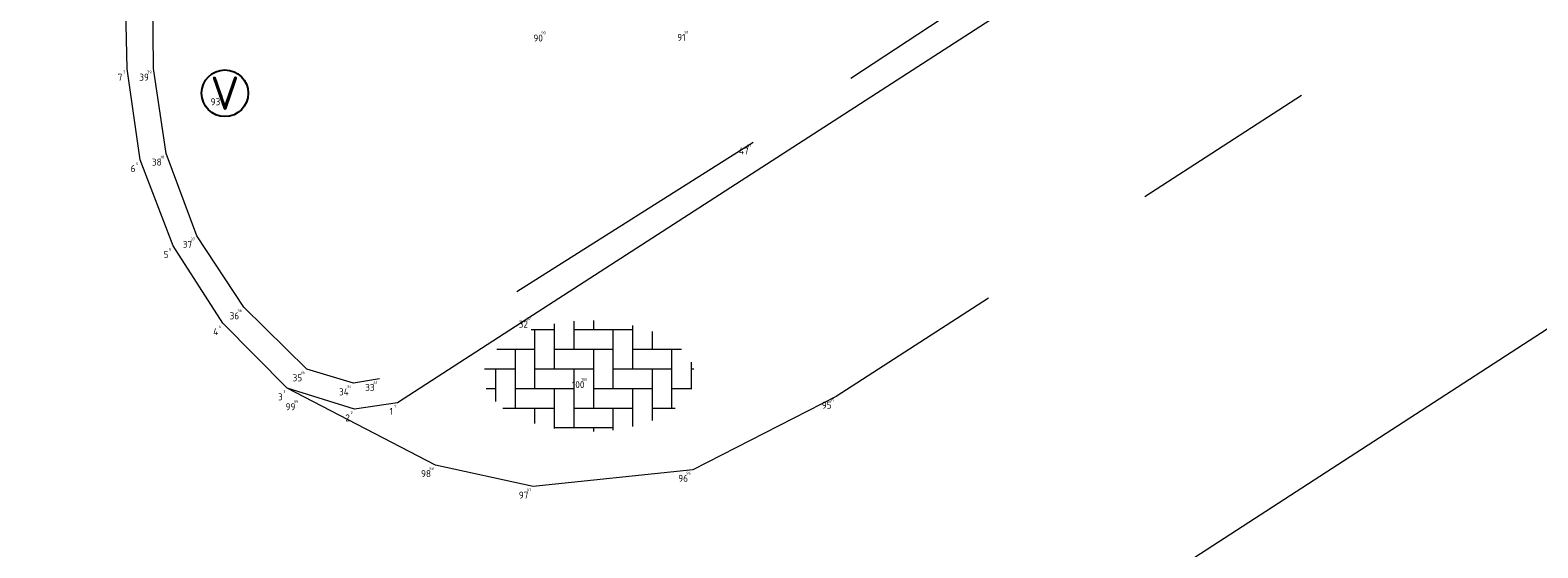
# Model space of a CAD drawing. Header units: metres. Extents: x 127882 to 128093, y 464596 to 464731.
# Tile 23 of 31: x 127907.87 to 127924.04, y 464710.62 to 464716.17. Entities that reach past the tile are written whole.
import ezdxf
from ezdxf.enums import TextEntityAlignment as Align

# ---------------------------------------------------------------- set-up
doc = ezdxf.new("R2010")
doc.units = ezdxf.units.M
for name, pattern in [('AM-AS', [16, 10, -2, 2, -2]), ('XX-DASHDOT', [10, 3, -2, 0, -2, 3]), ('XX-HIDDEN', [4, 2, -2])]:
    doc.linetypes.add(name, pattern=pattern)
for name, color, linetype in [('B-ME-AL-SITUATIEMETING-S @ 1', 7, 'Continuous'), ('B-WE-AL-SITUATIEMETING-S @ 1', 7, 'Continuous'), ('X-XX-AL-MEETPUNT_DATA_PUNTNUMMER-T18', 7, 'Continuous')]:
    doc.layers.add(name, color=color, linetype=linetype)
for name, color, linetype, lineweight in [('B-WE-AM-AS_WEG-G', 10, 'AM-AS', 18), ('B-WE-IE-MEUBILAIR_WEGMEUBILAIR_VERKEERSBORD-S @ 1', 7, 'Continuous', 25), ('B-WE-VH-KANTOPSLUITING_ACHTERKANTBAND-G', 40, 'XX-DASHDOT', 18), ('B-WE-VH-KANTVERHARDING-G', 40, 'Continuous', 18), ('B-WE-VH-MATERIAALGRENS-G', 7, 'XX-HIDDEN', 18), ('B-WE-VH-VERHARDING_BETONSTRAATSTEEN-S @ 1', 252, 'Continuous', 25)]:
    doc.layers.add(name, color=color, linetype=linetype, lineweight=lineweight)
doc.styles.add('NLCS-ISO-ANNOTATIVE-T18', font='NLCS-ISO.ttf', dxfattribs={"height": 1.8})
doc.styles.add('NLCS-ISO-M1000-T18', font='NLCS-ISO.ttf', dxfattribs={"height": 1.8})

# ---------------------------------------------------------------- blocks, each defined once
blk = doc.blocks.new('SAL-MEETPUNT_MARKER-SO')
at = {"layer": 'X-XX-AL-MEETPUNT_DATA_PUNTNUMMER-T18', "style": 'NLCS-ISO-ANNOTATIVE-T18'}
blk.add_attdef('PUNTID', text='', height=1.5, dxfattribs=at).set_placement((-1, -2.59), align=Align.RIGHT)
blk = doc.blocks.new('SIE-WEG_VERKEERSBORD-SO')
blk.add_circle((0, 0), 1.25)
at = {"lineweight": 18, "style": 'NLCS-ISO-M1000-T18'}
blk.add_text('V', height=1.8, dxfattribs=at).set_placement((0, 0), align=Align.MIDDLE_CENTER)
blk.add_attdef('TYPE', text='', height=1.8, dxfattribs=at).set_placement((0, 1.25), align=Align.BOTTOM_CENTER)
blk = doc.blocks.new('SVH-BSS-SO')
at = {"lineweight": 18}
for p, q in [((-3.104, 2.486), (-1.872, 2.486)), ((-2.922, 2.486), (-2.922, -0.664)), ((-1.872, 2.806), (-1.872, 0.386)), ((-0.822, 2.941), (-0.822, 1.436)), ((-0.822, 2.486), (2.328, 2.486)), ((0.228, 2.97), (0.228, 2.486)), ((1.278, 2.486), (1.278, -0.664)), ((2.328, 2.709), (2.328, 0.386)), ((3.378, 2.385), (3.378, 1.436)), ((-4.955, 1.436), (-2.922, 1.436)), ((-3.972, 1.436), (-3.972, -1.714)), ((-1.872, 1.436), (1.278, 1.436)), ((0.228, 1.436), (0.228, -1.714)), ((2.328, 1.436), (4.955, 1.436)), ((4.428, 1.436), (4.428, -1.714)), ((-5.61, 0.386), (-3.972, 0.386)), ((-5.022, 0.386), (-5.022, -1.37)), ((-2.922, 0.386), (0.228, 0.386)), ((-0.822, 0.386), (-0.822, -2.764)), ((1.278, 0.386), (4.428, 0.386)), ((3.378, 0.386), (3.378, -2.385)), ((5.478, 0.743), (5.478, -0.664)), ((5.478, 0.386), (5.61, 0.386)), ((-5.515, -0.664), (-5.022, -0.664)), ((-3.972, -0.664), (-0.822, -0.664)), ((-1.872, -0.664), (-1.872, -2.806)), ((0.228, -0.664), (3.378, -0.664)), ((2.328, -0.664), (2.328, -2.709)), ((4.428, -0.664), (5.515, -0.664)), ((-4.622, -1.714), (-1.872, -1.714)), ((-2.922, -1.714), (-2.922, -2.546)), ((-0.822, -1.714), (2.328, -1.714)), ((1.278, -1.714), (1.278, -2.896)), ((3.378, -1.714), (4.622, -1.714)), ((-1.872, -2.764), (1.278, -2.764)), ((0.228, -2.764), (0.228, -2.97))]:
    blk.add_line(p, q, dxfattribs=at)
at = {"lineweight": 18, "style": 'NLCS-ISO-M1000-T18'}
blk.add_attdef('FORMAAT', text='', height=1.8, dxfattribs=at).set_placement((-5.71, 0), align=Align.MIDDLE_RIGHT)
blk.add_attdef('KLEUR', text='', height=1.8, dxfattribs=at).set_placement((6.298, 0), align=Align.MIDDLE_LEFT)

msp = doc.modelspace()

# ---------------------------------------------------------------- linework, layer by layer
at = {"layer": 'B-WE-AM-AS_WEG-G'}
msp.add_polyline3d([(127941.838, 464724.496, 0.599), (127933.689, 464719.193, 0.479), (127926.124, 464714.248, 0.311), (127917.685, 464708.781, 0.162), (127907.867, 464702.332, -0.018)], dxfattribs=at)
at = {"layer": 'B-WE-VH-KANTOPSLUITING_ACHTERKANTBAND-G'}
msp.add_polyline3d([(127911.613, 464712.427, 0.323), (127911.335, 464712.381, 0.319), (127910.835, 464712.532, 0.314), (127910.159, 464713.195, 0.298), (127909.655, 464713.962, 0.297), (127909.328, 464714.844, 0.279), (127909.191, 464715.754, 0.291), (127909.152, 464718.962, 0.284), (127909.34, 464718.976, 0.296), (127909.337, 464719.198, 0.274), (127917.689, 464720.101, 0.465), (127919.228, 464717.551, 0.401), (127919.068, 464717.454, 0.42), (127919.177, 464717.294, 0.413), (127915.624, 464714.963, 0.371)], close=True, dxfattribs=at)
at = {"layer": 'B-WE-VH-KANTVERHARDING-G'}
for points in [[(127912.331, 464726.586, 0.23), (127913.321, 464726.703, 0.251), (127922.334, 464726.754, 0.308), (127930.123, 464726.802, 0.354), (127938.309, 464726.85, 0.488), (127938.523, 464726.542, 0.474), (127934.935, 464724.162, 0.442), (127934.506, 464724.009, 0.438), (127934.185, 464724.022, 0.447), (127931.263, 464724.503, 0.44), (127930.955, 464724.489, 0.441), (127930.735, 464724.395, 0.443), (127922.097, 464718.82, 0.339), (127919.565, 464717.179, 0.331), (127913.257, 464713.106, 0.255), (127911.808, 464712.172, 0.199)], [(127911.808, 464712.172, 0.199), (127911.347, 464712.102, 0.196), (127910.625, 464712.327, 0.201), (127909.935, 464713.025, 0.198), (127909.401, 464713.853, 0.205), (127909.047, 464714.774, 0.2), (127908.907, 464715.753, 0.207), (127908.829, 464719.264, 0.171), (127908.855, 464722.281, 0.175), (127908.815, 464722.773, 0.174), (127909.276, 464724.233, 0.192)]]:
    msp.add_polyline3d(points, dxfattribs=at)
at = {"layer": 'B-WE-VH-MATERIAALGRENS-G'}
msp.add_polyline3d([(127934.935, 464724.162, 0.442), (127916.514, 464712.237, 0.233), (127914.974, 464711.454, 0.207), (127913.262, 464711.273, 0.171), (127912.217, 464711.503, 0.177), (127910.625, 464712.327, 0.201)], dxfattribs=at)

# ---------------------------------------------------------------- block references
at = {"layer": 'B-ME-AL-SITUATIEMETING-S @ 1'}
ref = msp.add_blockref('SAL-MEETPUNT_MARKER-SO', (127913.417, 464716.174, 0.362), dxfattribs=dict(at, xscale=0.02, yscale=0.02, zscale=0.02))
ref.add_attrib('PUNTID', '90', dxfattribs={"layer": 'X-XX-AL-MEETPUNT_DATA_PUNTNUMMER-T18', "height": 0.03, "style": 'NLCS-ISO-ANNOTATIVE-T18'}).set_placement((127913.397, 464716.122, 0.362), align=Align.RIGHT)
ref = msp.add_blockref('SAL-MEETPUNT_MARKER-SO', (127914.947, 464716.179, 0.392), dxfattribs=dict(at, xscale=0.02, yscale=0.02, zscale=0.02))
ref.add_attrib('PUNTID', '91', dxfattribs={"layer": 'X-XX-AL-MEETPUNT_DATA_PUNTNUMMER-T18', "height": 0.03, "style": 'NLCS-ISO-ANNOTATIVE-T18'}).set_placement((127914.927, 464716.127, 0.392), align=Align.RIGHT)
ref = msp.add_blockref('SAL-MEETPUNT_MARKER-SO', (127908.907, 464715.753, 0.207), dxfattribs=dict(at, xscale=0.02, yscale=0.02, zscale=0.02))
ref.add_attrib('PUNTID', '7', dxfattribs={"layer": 'X-XX-AL-MEETPUNT_DATA_PUNTNUMMER-T18', "height": 0.03, "style": 'NLCS-ISO-ANNOTATIVE-T18'}).set_placement((127908.887, 464715.701, 0.207), align=Align.RIGHT)
ref = msp.add_blockref('SAL-MEETPUNT_MARKER-SO', (127909.191, 464715.754, 0.291), dxfattribs=dict(at, xscale=0.02, yscale=0.02, zscale=0.02))
ref.add_attrib('PUNTID', '39', dxfattribs={"layer": 'X-XX-AL-MEETPUNT_DATA_PUNTNUMMER-T18', "height": 0.03, "style": 'NLCS-ISO-ANNOTATIVE-T18'}).set_placement((127909.171, 464715.702, 0.291), align=Align.RIGHT)
ref = msp.add_blockref('SAL-MEETPUNT_MARKER-SO', (127909.957, 464715.49, 0.329), dxfattribs=dict(at, xscale=0.02, yscale=0.02, zscale=0.02))
ref.add_attrib('PUNTID', '93', dxfattribs={"layer": 'X-XX-AL-MEETPUNT_DATA_PUNTNUMMER-T18', "height": 0.03, "style": 'NLCS-ISO-ANNOTATIVE-T18'}).set_placement((127909.937, 464715.439, 0.329), align=Align.RIGHT)
ref = msp.add_blockref('SAL-MEETPUNT_MARKER-SO', (127915.624, 464714.963, 0.371), dxfattribs=dict(at, xscale=0.02, yscale=0.02, zscale=0.02))
ref.add_attrib('PUNTID', '47', dxfattribs={"layer": 'X-XX-AL-MEETPUNT_DATA_PUNTNUMMER-T18', "height": 0.03, "style": 'NLCS-ISO-ANNOTATIVE-T18'}).set_placement((127915.604, 464714.911, 0.371), align=Align.RIGHT)
ref = msp.add_blockref('SAL-MEETPUNT_MARKER-SO', (127909.328, 464714.844, 0.279), dxfattribs=dict(at, xscale=0.02, yscale=0.02, zscale=0.02))
ref.add_attrib('PUNTID', '38', dxfattribs={"layer": 'X-XX-AL-MEETPUNT_DATA_PUNTNUMMER-T18', "height": 0.03, "style": 'NLCS-ISO-ANNOTATIVE-T18'}).set_placement((127909.308, 464714.792, 0.279), align=Align.RIGHT)
ref = msp.add_blockref('SAL-MEETPUNT_MARKER-SO', (127909.047, 464714.774, 0.2), dxfattribs=dict(at, xscale=0.02, yscale=0.02, zscale=0.02))
ref.add_attrib('PUNTID', '6', dxfattribs={"layer": 'X-XX-AL-MEETPUNT_DATA_PUNTNUMMER-T18', "height": 0.03, "style": 'NLCS-ISO-ANNOTATIVE-T18'}).set_placement((127909.027, 464714.722, 0.2), align=Align.RIGHT)
ref = msp.add_blockref('SAL-MEETPUNT_MARKER-SO', (127909.401, 464713.853, 0.205), dxfattribs=dict(at, xscale=0.02, yscale=0.02, zscale=0.02))
ref.add_attrib('PUNTID', '5', dxfattribs={"layer": 'X-XX-AL-MEETPUNT_DATA_PUNTNUMMER-T18', "height": 0.03, "style": 'NLCS-ISO-ANNOTATIVE-T18'}).set_placement((127909.381, 464713.801, 0.205), align=Align.RIGHT)
ref = msp.add_blockref('SAL-MEETPUNT_MARKER-SO', (127909.655, 464713.962, 0.297), dxfattribs=dict(at, xscale=0.02, yscale=0.02, zscale=0.02))
ref.add_attrib('PUNTID', '37', dxfattribs={"layer": 'X-XX-AL-MEETPUNT_DATA_PUNTNUMMER-T18', "height": 0.03, "style": 'NLCS-ISO-ANNOTATIVE-T18'}).set_placement((127909.635, 464713.91, 0.297), align=Align.RIGHT)
ref = msp.add_blockref('SAL-MEETPUNT_MARKER-SO', (127910.159, 464713.195, 0.298), dxfattribs=dict(at, xscale=0.02, yscale=0.02, zscale=0.02))
ref.add_attrib('PUNTID', '36', dxfattribs={"layer": 'X-XX-AL-MEETPUNT_DATA_PUNTNUMMER-T18', "height": 0.03, "style": 'NLCS-ISO-ANNOTATIVE-T18'}).set_placement((127910.139, 464713.143, 0.298), align=Align.RIGHT)
ref = msp.add_blockref('SAL-MEETPUNT_MARKER-SO', (127909.935, 464713.025, 0.198), dxfattribs=dict(at, xscale=0.02, yscale=0.02, zscale=0.02))
ref.add_attrib('PUNTID', '4', dxfattribs={"layer": 'X-XX-AL-MEETPUNT_DATA_PUNTNUMMER-T18', "height": 0.03, "style": 'NLCS-ISO-ANNOTATIVE-T18'}).set_placement((127909.914, 464712.974, 0.198), align=Align.RIGHT)
ref = msp.add_blockref('SAL-MEETPUNT_MARKER-SO', (127913.257, 464713.106, 0.255), dxfattribs=dict(at, xscale=0.02, yscale=0.02, zscale=0.02))
ref.add_attrib('PUNTID', '32', dxfattribs={"layer": 'X-XX-AL-MEETPUNT_DATA_PUNTNUMMER-T18', "height": 0.03, "style": 'NLCS-ISO-ANNOTATIVE-T18'}).set_placement((127913.237, 464713.054, 0.255), align=Align.RIGHT)
ref = msp.add_blockref('SAL-MEETPUNT_MARKER-SO', (127910.835, 464712.532, 0.314), dxfattribs=dict(at, xscale=0.02, yscale=0.02, zscale=0.02))
ref.add_attrib('PUNTID', '35', dxfattribs={"layer": 'X-XX-AL-MEETPUNT_DATA_PUNTNUMMER-T18', "height": 0.03, "style": 'NLCS-ISO-ANNOTATIVE-T18'}).set_placement((127910.815, 464712.48, 0.314), align=Align.RIGHT)
ref = msp.add_blockref('SAL-MEETPUNT_MARKER-SO', (127911.335, 464712.381, 0.319), dxfattribs=dict(at, xscale=0.02, yscale=0.02, zscale=0.02))
ref.add_attrib('PUNTID', '34', dxfattribs={"layer": 'X-XX-AL-MEETPUNT_DATA_PUNTNUMMER-T18', "height": 0.03, "style": 'NLCS-ISO-ANNOTATIVE-T18'}).set_placement((127911.315, 464712.329, 0.319), align=Align.RIGHT)
ref = msp.add_blockref('SAL-MEETPUNT_MARKER-SO', (127911.613, 464712.427, 0.323), dxfattribs=dict(at, xscale=0.02, yscale=0.02, zscale=0.02))
ref.add_attrib('PUNTID', '33', dxfattribs={"layer": 'X-XX-AL-MEETPUNT_DATA_PUNTNUMMER-T18', "height": 0.03, "style": 'NLCS-ISO-ANNOTATIVE-T18'}).set_placement((127911.592, 464712.376, 0.323), align=Align.RIGHT)
ref = msp.add_blockref('SAL-MEETPUNT_MARKER-SO', (127913.863, 464712.458, 0.232), dxfattribs=dict(at, xscale=0.02, yscale=0.02, zscale=0.02))
ref.add_attrib('PUNTID', '100', dxfattribs={"layer": 'X-XX-AL-MEETPUNT_DATA_PUNTNUMMER-T18', "height": 0.03, "style": 'NLCS-ISO-ANNOTATIVE-T18'}).set_placement((127913.843, 464712.406, 0.232), align=Align.RIGHT)
ref = msp.add_blockref('SAL-MEETPUNT_MARKER-SO', (127910.625, 464712.327, 0.201), dxfattribs=dict(at, xscale=0.02, yscale=0.02, zscale=0.02))
ref.add_attrib('PUNTID', '3', dxfattribs={"layer": 'X-XX-AL-MEETPUNT_DATA_PUNTNUMMER-T18', "height": 0.03, "style": 'NLCS-ISO-ANNOTATIVE-T18'}).set_placement((127910.606, 464712.275, 0.201), align=Align.RIGHT)
ref = msp.add_blockref('SAL-MEETPUNT_MARKER-SO', (127910.763, 464712.22, 0.195), dxfattribs=dict(at, xscale=0.02, yscale=0.02, zscale=0.02))
ref.add_attrib('PUNTID', '99', dxfattribs={"layer": 'X-XX-AL-MEETPUNT_DATA_PUNTNUMMER-T18', "height": 0.03, "style": 'NLCS-ISO-ANNOTATIVE-T18'}).set_placement((127910.743, 464712.169, 0.195), align=Align.RIGHT)
ref = msp.add_blockref('SAL-MEETPUNT_MARKER-SO', (127916.514, 464712.237, 0.233), dxfattribs=dict(at, xscale=0.02, yscale=0.02, zscale=0.02))
ref.add_attrib('PUNTID', '95', dxfattribs={"layer": 'X-XX-AL-MEETPUNT_DATA_PUNTNUMMER-T18', "height": 0.03, "style": 'NLCS-ISO-ANNOTATIVE-T18'}).set_placement((127916.494, 464712.185, 0.233), align=Align.RIGHT)
ref = msp.add_blockref('SAL-MEETPUNT_MARKER-SO', (127911.347, 464712.102, 0.196), dxfattribs=dict(at, xscale=0.02, yscale=0.02, zscale=0.02))
ref.add_attrib('PUNTID', '2', dxfattribs={"layer": 'X-XX-AL-MEETPUNT_DATA_PUNTNUMMER-T18', "height": 0.03, "style": 'NLCS-ISO-ANNOTATIVE-T18'}).set_placement((127911.327, 464712.05, 0.196), align=Align.RIGHT)
ref = msp.add_blockref('SAL-MEETPUNT_MARKER-SO', (127911.808, 464712.172, 0.199), dxfattribs=dict(at, xscale=0.02, yscale=0.02, zscale=0.02))
ref.add_attrib('PUNTID', '1', dxfattribs={"layer": 'X-XX-AL-MEETPUNT_DATA_PUNTNUMMER-T18', "height": 0.03, "style": 'NLCS-ISO-ANNOTATIVE-T18'}).set_placement((127911.788, 464712.12, 0.199), align=Align.RIGHT)
ref = msp.add_blockref('SAL-MEETPUNT_MARKER-SO', (127912.217, 464711.503, 0.177), dxfattribs=dict(at, xscale=0.02, yscale=0.02, zscale=0.02))
ref.add_attrib('PUNTID', '98', dxfattribs={"layer": 'X-XX-AL-MEETPUNT_DATA_PUNTNUMMER-T18', "height": 0.03, "style": 'NLCS-ISO-ANNOTATIVE-T18'}).set_placement((127912.197, 464711.451, 0.177), align=Align.RIGHT)
ref = msp.add_blockref('SAL-MEETPUNT_MARKER-SO', (127914.974, 464711.454, 0.207), dxfattribs=dict(at, xscale=0.02, yscale=0.02, zscale=0.02))
ref.add_attrib('PUNTID', '96', dxfattribs={"layer": 'X-XX-AL-MEETPUNT_DATA_PUNTNUMMER-T18', "height": 0.03, "style": 'NLCS-ISO-ANNOTATIVE-T18'}).set_placement((127914.954, 464711.402, 0.207), align=Align.RIGHT)
ref = msp.add_blockref('SAL-MEETPUNT_MARKER-SO', (127913.262, 464711.273, 0.171), dxfattribs=dict(at, xscale=0.02, yscale=0.02, zscale=0.02))
ref.add_attrib('PUNTID', '97', dxfattribs={"layer": 'X-XX-AL-MEETPUNT_DATA_PUNTNUMMER-T18', "height": 0.03, "style": 'NLCS-ISO-ANNOTATIVE-T18'}).set_placement((127913.242, 464711.221, 0.171), align=Align.RIGHT)
at = {"layer": 'B-WE-AL-SITUATIEMETING-S @ 1'}
ref = msp.add_blockref('SAL-MEETPUNT_MARKER-SO', (127913.417, 464716.174, 0.362), dxfattribs=dict(at, xscale=0.05, yscale=0.05, zscale=0.05))
ref.add_attrib('PUNTID', '90', dxfattribs={"layer": 'X-XX-AL-MEETPUNT_DATA_PUNTNUMMER-T18', "height": 0.075, "style": 'NLCS-ISO-ANNOTATIVE-T18'}).set_placement((127913.367, 464716.044, 0.362), align=Align.RIGHT)
ref = msp.add_blockref('SAL-MEETPUNT_MARKER-SO', (127914.947, 464716.179, 0.392), dxfattribs=dict(at, xscale=0.05, yscale=0.05, zscale=0.05))
ref.add_attrib('PUNTID', '91', dxfattribs={"layer": 'X-XX-AL-MEETPUNT_DATA_PUNTNUMMER-T18', "height": 0.075, "style": 'NLCS-ISO-ANNOTATIVE-T18'}).set_placement((127914.897, 464716.05, 0.392), align=Align.RIGHT)
ref = msp.add_blockref('SAL-MEETPUNT_MARKER-SO', (127908.907, 464715.753, 0.207), dxfattribs=dict(at, xscale=0.05, yscale=0.05, zscale=0.05))
ref.add_attrib('PUNTID', '7', dxfattribs={"layer": 'X-XX-AL-MEETPUNT_DATA_PUNTNUMMER-T18', "height": 0.075, "style": 'NLCS-ISO-ANNOTATIVE-T18'}).set_placement((127908.857, 464715.623, 0.207), align=Align.RIGHT)
ref = msp.add_blockref('SAL-MEETPUNT_MARKER-SO', (127909.191, 464715.754, 0.291), dxfattribs=dict(at, xscale=0.05, yscale=0.05, zscale=0.05))
ref.add_attrib('PUNTID', '39', dxfattribs={"layer": 'X-XX-AL-MEETPUNT_DATA_PUNTNUMMER-T18', "height": 0.075, "style": 'NLCS-ISO-ANNOTATIVE-T18'}).set_placement((127909.141, 464715.624, 0.291), align=Align.RIGHT)
ref = msp.add_blockref('SAL-MEETPUNT_MARKER-SO', (127909.957, 464715.49, 0.329), dxfattribs=dict(at, xscale=0.05, yscale=0.05, zscale=0.05))
ref.add_attrib('PUNTID', '93', dxfattribs={"layer": 'X-XX-AL-MEETPUNT_DATA_PUNTNUMMER-T18', "height": 0.075, "style": 'NLCS-ISO-ANNOTATIVE-T18'}).set_placement((127909.907, 464715.361, 0.329), align=Align.RIGHT)
ref = msp.add_blockref('SAL-MEETPUNT_MARKER-SO', (127909.328, 464714.844, 0.279), dxfattribs=dict(at, xscale=0.05, yscale=0.05, zscale=0.05))
ref.add_attrib('PUNTID', '38', dxfattribs={"layer": 'X-XX-AL-MEETPUNT_DATA_PUNTNUMMER-T18', "height": 0.075, "style": 'NLCS-ISO-ANNOTATIVE-T18'}).set_placement((127909.278, 464714.714, 0.279), align=Align.RIGHT)
ref = msp.add_blockref('SAL-MEETPUNT_MARKER-SO', (127915.624, 464714.963, 0.371), dxfattribs=dict(at, xscale=0.05, yscale=0.05, zscale=0.05))
ref.add_attrib('PUNTID', '47', dxfattribs={"layer": 'X-XX-AL-MEETPUNT_DATA_PUNTNUMMER-T18', "height": 0.075, "style": 'NLCS-ISO-ANNOTATIVE-T18'}).set_placement((127915.574, 464714.833, 0.371), align=Align.RIGHT)
ref = msp.add_blockref('SAL-MEETPUNT_MARKER-SO', (127909.047, 464714.774, 0.2), dxfattribs=dict(at, xscale=0.05, yscale=0.05, zscale=0.05))
ref.add_attrib('PUNTID', '6', dxfattribs={"layer": 'X-XX-AL-MEETPUNT_DATA_PUNTNUMMER-T18', "height": 0.075, "style": 'NLCS-ISO-ANNOTATIVE-T18'}).set_placement((127908.997, 464714.645, 0.2), align=Align.RIGHT)
ref = msp.add_blockref('SAL-MEETPUNT_MARKER-SO', (127909.401, 464713.853, 0.205), dxfattribs=dict(at, xscale=0.05, yscale=0.05, zscale=0.05))
ref.add_attrib('PUNTID', '5', dxfattribs={"layer": 'X-XX-AL-MEETPUNT_DATA_PUNTNUMMER-T18', "height": 0.075, "style": 'NLCS-ISO-ANNOTATIVE-T18'}).set_placement((127909.351, 464713.724, 0.205), align=Align.RIGHT)
ref = msp.add_blockref('SAL-MEETPUNT_MARKER-SO', (127909.655, 464713.962, 0.297), dxfattribs=dict(at, xscale=0.05, yscale=0.05, zscale=0.05))
ref.add_attrib('PUNTID', '37', dxfattribs={"layer": 'X-XX-AL-MEETPUNT_DATA_PUNTNUMMER-T18', "height": 0.075, "style": 'NLCS-ISO-ANNOTATIVE-T18'}).set_placement((127909.605, 464713.832, 0.297), align=Align.RIGHT)
ref = msp.add_blockref('SAL-MEETPUNT_MARKER-SO', (127910.159, 464713.195, 0.298), dxfattribs=dict(at, xscale=0.05, yscale=0.05, zscale=0.05))
ref.add_attrib('PUNTID', '36', dxfattribs={"layer": 'X-XX-AL-MEETPUNT_DATA_PUNTNUMMER-T18', "height": 0.075, "style": 'NLCS-ISO-ANNOTATIVE-T18'}).set_placement((127910.109, 464713.066, 0.298), align=Align.RIGHT)
ref = msp.add_blockref('SAL-MEETPUNT_MARKER-SO', (127913.257, 464713.106, 0.255), dxfattribs=dict(at, xscale=0.05, yscale=0.05, zscale=0.05))
ref.add_attrib('PUNTID', '32', dxfattribs={"layer": 'X-XX-AL-MEETPUNT_DATA_PUNTNUMMER-T18', "height": 0.075, "style": 'NLCS-ISO-ANNOTATIVE-T18'}).set_placement((127913.207, 464712.976, 0.255), align=Align.RIGHT)
ref = msp.add_blockref('SAL-MEETPUNT_MARKER-SO', (127909.935, 464713.025, 0.198), dxfattribs=dict(at, xscale=0.05, yscale=0.05, zscale=0.05))
ref.add_attrib('PUNTID', '4', dxfattribs={"layer": 'X-XX-AL-MEETPUNT_DATA_PUNTNUMMER-T18', "height": 0.075, "style": 'NLCS-ISO-ANNOTATIVE-T18'}).set_placement((127909.885, 464712.896, 0.198), align=Align.RIGHT)
ref = msp.add_blockref('SAL-MEETPUNT_MARKER-SO', (127910.835, 464712.532, 0.314), dxfattribs=dict(at, xscale=0.05, yscale=0.05, zscale=0.05))
ref.add_attrib('PUNTID', '35', dxfattribs={"layer": 'X-XX-AL-MEETPUNT_DATA_PUNTNUMMER-T18', "height": 0.075, "style": 'NLCS-ISO-ANNOTATIVE-T18'}).set_placement((127910.785, 464712.402, 0.314), align=Align.RIGHT)
ref = msp.add_blockref('SAL-MEETPUNT_MARKER-SO', (127911.613, 464712.427, 0.323), dxfattribs=dict(at, xscale=0.05, yscale=0.05, zscale=0.05))
ref.add_attrib('PUNTID', '33', dxfattribs={"layer": 'X-XX-AL-MEETPUNT_DATA_PUNTNUMMER-T18', "height": 0.075, "style": 'NLCS-ISO-ANNOTATIVE-T18'}).set_placement((127911.562, 464712.298, 0.323), align=Align.RIGHT)
ref = msp.add_blockref('SAL-MEETPUNT_MARKER-SO', (127913.863, 464712.458, 0.232), dxfattribs=dict(at, xscale=0.05, yscale=0.05, zscale=0.05))
ref.add_attrib('PUNTID', '100', dxfattribs={"layer": 'X-XX-AL-MEETPUNT_DATA_PUNTNUMMER-T18', "height": 0.075, "style": 'NLCS-ISO-ANNOTATIVE-T18'}).set_placement((127913.813, 464712.328, 0.232), align=Align.RIGHT)
ref = msp.add_blockref('SAL-MEETPUNT_MARKER-SO', (127910.625, 464712.327, 0.201), dxfattribs=dict(at, xscale=0.05, yscale=0.05, zscale=0.05))
ref.add_attrib('PUNTID', '3', dxfattribs={"layer": 'X-XX-AL-MEETPUNT_DATA_PUNTNUMMER-T18', "height": 0.075, "style": 'NLCS-ISO-ANNOTATIVE-T18'}).set_placement((127910.576, 464712.197, 0.201), align=Align.RIGHT)
ref = msp.add_blockref('SAL-MEETPUNT_MARKER-SO', (127911.335, 464712.381, 0.319), dxfattribs=dict(at, xscale=0.05, yscale=0.05, zscale=0.05))
ref.add_attrib('PUNTID', '34', dxfattribs={"layer": 'X-XX-AL-MEETPUNT_DATA_PUNTNUMMER-T18', "height": 0.075, "style": 'NLCS-ISO-ANNOTATIVE-T18'}).set_placement((127911.285, 464712.251, 0.319), align=Align.RIGHT)
ref = msp.add_blockref('SAL-MEETPUNT_MARKER-SO', (127916.514, 464712.237, 0.233), dxfattribs=dict(at, xscale=0.05, yscale=0.05, zscale=0.05))
ref.add_attrib('PUNTID', '95', dxfattribs={"layer": 'X-XX-AL-MEETPUNT_DATA_PUNTNUMMER-T18', "height": 0.075, "style": 'NLCS-ISO-ANNOTATIVE-T18'}).set_placement((127916.464, 464712.108, 0.233), align=Align.RIGHT)
ref = msp.add_blockref('SAL-MEETPUNT_MARKER-SO', (127910.763, 464712.22, 0.195), dxfattribs=dict(at, xscale=0.05, yscale=0.05, zscale=0.05))
ref.add_attrib('PUNTID', '99', dxfattribs={"layer": 'X-XX-AL-MEETPUNT_DATA_PUNTNUMMER-T18', "height": 0.075, "style": 'NLCS-ISO-ANNOTATIVE-T18'}).set_placement((127910.713, 464712.091, 0.195), align=Align.RIGHT)
ref = msp.add_blockref('SAL-MEETPUNT_MARKER-SO', (127911.347, 464712.102, 0.196), dxfattribs=dict(at, xscale=0.05, yscale=0.05, zscale=0.05))
ref.add_attrib('PUNTID', '2', dxfattribs={"layer": 'X-XX-AL-MEETPUNT_DATA_PUNTNUMMER-T18', "height": 0.075, "style": 'NLCS-ISO-ANNOTATIVE-T18'}).set_placement((127911.297, 464711.972, 0.196), align=Align.RIGHT)
ref = msp.add_blockref('SAL-MEETPUNT_MARKER-SO', (127911.808, 464712.172, 0.199), dxfattribs=dict(at, xscale=0.05, yscale=0.05, zscale=0.05))
ref.add_attrib('PUNTID', '1', dxfattribs={"layer": 'X-XX-AL-MEETPUNT_DATA_PUNTNUMMER-T18', "height": 0.075, "style": 'NLCS-ISO-ANNOTATIVE-T18'}).set_placement((127911.758, 464712.042, 0.199), align=Align.RIGHT)
ref = msp.add_blockref('SAL-MEETPUNT_MARKER-SO', (127912.217, 464711.503, 0.177), dxfattribs=dict(at, xscale=0.05, yscale=0.05, zscale=0.05))
ref.add_attrib('PUNTID', '98', dxfattribs={"layer": 'X-XX-AL-MEETPUNT_DATA_PUNTNUMMER-T18', "height": 0.075, "style": 'NLCS-ISO-ANNOTATIVE-T18'}).set_placement((127912.167, 464711.374, 0.177), align=Align.RIGHT)
ref = msp.add_blockref('SAL-MEETPUNT_MARKER-SO', (127914.974, 464711.454, 0.207), dxfattribs=dict(at, xscale=0.05, yscale=0.05, zscale=0.05))
ref.add_attrib('PUNTID', '96', dxfattribs={"layer": 'X-XX-AL-MEETPUNT_DATA_PUNTNUMMER-T18', "height": 0.075, "style": 'NLCS-ISO-ANNOTATIVE-T18'}).set_placement((127914.924, 464711.324, 0.207), align=Align.RIGHT)
ref = msp.add_blockref('SAL-MEETPUNT_MARKER-SO', (127913.262, 464711.273, 0.171), dxfattribs=dict(at, xscale=0.05, yscale=0.05, zscale=0.05))
ref.add_attrib('PUNTID', '97', dxfattribs={"layer": 'X-XX-AL-MEETPUNT_DATA_PUNTNUMMER-T18', "height": 0.075, "style": 'NLCS-ISO-ANNOTATIVE-T18'}).set_placement((127913.212, 464711.144, 0.171), align=Align.RIGHT)
at = {"layer": 'B-WE-IE-MEUBILAIR_WEGMEUBILAIR_VERKEERSBORD-S @ 1', "xscale": 0.2, "yscale": 0.2, "zscale": 0.2}
msp.add_blockref('SIE-WEG_VERKEERSBORD-SO', (127909.957, 464715.49, 0.329), dxfattribs=at)
at = {"layer": 'B-WE-VH-VERHARDING_BETONSTRAATSTEEN-S @ 1', "xscale": 0.2, "yscale": 0.2, "zscale": 0.2}
msp.add_blockref('SVH-BSS-SO', (127913.863, 464712.458, 0.232), dxfattribs=at)

doc.saveas('drawing.dxf')
